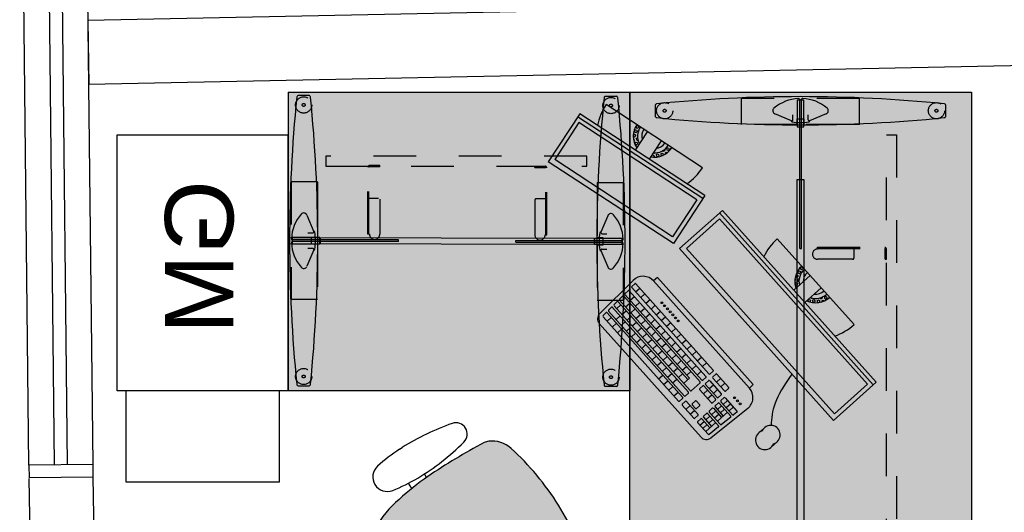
# Model space of a CAD drawing. Header units: inches. Extents: x 340 to 434, y 14 to 254.
# Tile 58 of 182: x 368.67 to 370.98, y 164.92 to 166.07. Entities that reach past the tile are written whole.
import ezdxf

# ---------------------------------------------------------------- set-up
doc = ezdxf.new("R2010")
doc.units = ezdxf.units.IN
doc.header["$MEASUREMENT"] = 0
for name, pattern in [('DASHED2', [0.375, 0.25, -0.125]), ('HIDDEN', [9.525, 6.35, -3.175]), ('HIDDEN2', [0.1875, 0.125, -0.0625])]:
    doc.linetypes.add(name, pattern=pattern)
for name, color, linetype in [('COTAS', 1, 'Continuous'), ('TJ-EQUIPAMENTOSELETRÔNICOS', 1, 'Continuous'), ('TJ-ESQUADRIA1', 1, 'Continuous'), ('TJ-ESQUADRIA2', 2, 'Continuous'), ('TJ-MOBILIÁRIO', 2, 'Continuous'), ('TJ-PAREDE', 5, 'Continuous')]:
    doc.layers.add(name, color=color, linetype=linetype)
doc.styles.add('TipoDeLinha_A', font='arial.ttf')

# ---------------------------------------------------------------- blocks, each defined once
blk = doc.blocks.new('MESA PENÍSULA-VERSÃO 2')
at = {"layer": 'TJ-MOBILIÁRIO'}
h = blk.add_hatch(color=131, dxfattribs=at)
h.dxf.hatch_style = 1
h.set_gradient(color1=(151, 243, 247), color2=(141, 241, 246), one_color=1, tint=0.76)
edge = h.paths.add_edge_path()
edge.add_line((0.0008, 0.8017), (-0.6992, 0.8017))
edge.add_line((-0.6992, 0.8017), (-1.3992, 0.8017))
edge.add_arc((-1.3992, 0.4017), 0.4, 90, 270)
edge.add_line((-1.3992, 0.0017), (0, 0))
edge.add_line((0, 0), (0.0008, 0.8017))
h.paths.add_polyline_path([(0, 1.6), (-0.7, 1.6), (-0.6992, 0.8017), (0.0008, 0.8017)])
for p, q in [((0, 1.6), (-0.7, 1.6)), ((-0.7, 0.8), (-0.7, 1.6)), ((0, 1.6), (0, 0.8)), ((-1.4, 0.8), (0, 0.8)), ((0, 0.8), (-0.7, 0.8)), ((0, 0.8), (0, 0)), ((0, 0), (-1.4, 0))]:
    blk.add_line(p, q, dxfattribs=at)
at = {"layer": 'TJ-MOBILIÁRIO', "color": 253, "linetype": 'HIDDEN', "ltscale": 0.005}
for p, q in [((-0.2105, 1.5923), (-0.4865, 1.5923)), ((-0.4865, 1.5313), (-0.4865, 1.5923)), ((-0.2105, 1.5313), (-0.2105, 1.5923)), ((-0.3565, 1.5313), (-0.4865, 1.5313)), ((-0.3335, 1.4133), (-0.1765, 1.4133)), ((-0.3335, 1.4093), (-0.3335, 1.4133)), ((-0.3335, 1.4107), (-0.1765, 1.4107)), ((-0.2485, 1.4107), (-0.2485, 1.3883)), ((-0.1752, 1.3853), (-0.1752, 1.4093)), ((-0.1725, 1.3853), (-0.1725, 1.4093)), ((-0.2515, 1.3853), (-0.3335, 1.3853)), ((-0.1752, 1.3853), (-0.1725, 1.3853)), ((-0.253, 1.022), (-0.335, 1.022)), ((-0.25, 0.9967), (-0.25, 1.019)), ((-0.1767, 1.022), (-0.174, 1.022)), ((-0.1767, 1.022), (-0.1767, 0.998)), ((-0.174, 1.022), (-0.174, 0.998)), ((-0.335, 0.998), (-0.335, 0.994)), ((-0.335, 0.9967), (-0.178, 0.9967)), ((-0.335, 0.994), (-0.178, 0.994)), ((-0.488, 0.876), (-0.488, 0.815)), ((-0.358, 0.876), (-0.488, 0.876)), ((-0.212, 0.876), (-0.212, 0.815)), ((-0.212, 0.815), (-0.488, 0.815)), ((-1.4289, 0.262), (-1.4289, 0.538)), ((-1.3679, 0.538), (-1.4289, 0.538)), ((-1.3679, 0.408), (-1.3679, 0.538)), ((-0.076, 0.538), (-0.015, 0.538)), ((-0.076, 0.408), (-0.076, 0.538)), ((-0.015, 0.262), (-0.015, 0.538)), ((-1.036, 0.36), (-1.036, 0.203)), ((-1.032, 0.36), (-1.036, 0.36)), ((-1.0333, 0.36), (-1.0333, 0.203)), ((-1.008, 0.278), (-1.008, 0.36)), ((-0.392, 0.278), (-0.392, 0.36)), ((-0.368, 0.36), (-0.364, 0.36)), ((-0.3667, 0.36), (-0.3667, 0.203)), ((-0.364, 0.36), (-0.364, 0.203)), ((-1.3679, 0.262), (-1.4289, 0.262)), ((-1.0333, 0.275), (-1.011, 0.275)), ((-0.3667, 0.275), (-0.389, 0.275)), ((-0.076, 0.262), (-0.015, 0.262)), ((-1.008, 0.2017), (-1.032, 0.2017)), ((-1.008, 0.199), (-1.032, 0.199)), ((-1.008, 0.2017), (-1.008, 0.199)), ((-0.392, 0.2017), (-0.392, 0.199)), ((-0.392, 0.2017), (-0.368, 0.2017)), ((-0.392, 0.199), (-0.368, 0.199))]:
    blk.add_line(p, q, dxfattribs=at)
at = {"layer": 'TJ-MOBILIÁRIO', "color": 253}
for p, q in [((-0.3575, 0.883), (-0.356, 1.6)), ((-0.3517, 1.5915), (-0.3509, 1.5907)), ((-0.3461, 1.5907), (-0.3453, 1.5915)), ((-0.341, 1.6), (-0.3425, 0.883)), ((-0.6885, 1.5766), (-0.6885, 1.5503)), ((-0.356, 1.5893), (-0.341, 1.5893)), ((-0.3509, 1.5907), (-0.3503, 1.5901)), ((-0.3504, 1.341), (-0.3504, 1.5893)), ((-0.3467, 1.5901), (-0.3461, 1.5907)), ((-0.3466, 1.341), (-0.3466, 1.5893)), ((-0.0085, 1.5503), (-0.0085, 1.5766)), ((-0.3697, 1.5399), (-0.4085, 1.556)), ((-0.3665, 1.542), (-0.3665, 1.5537)), ((-0.3305, 1.542), (-0.3305, 1.5537)), ((-0.2885, 1.556), (-0.3273, 1.5399)), ((-0.3704, 1.5394), (-0.3692, 1.5394)), ((-0.356, 1.5253), (-0.341, 1.5253)), ((-0.356, 1.5243), (-0.341, 1.5243)), ((-0.3278, 1.5394), (-0.3266, 1.5394)), ((-0.3504, 1.341), (-0.3466, 1.341)), ((-0.3519, 1.0664), (-0.3481, 1.0664)), ((-0.3519, 1.0664), (-0.3519, 0.8194)), ((-0.3481, 1.0664), (-0.3481, 0.8194)), ((-0.3425, 0.883), (-0.3575, 0.883)), ((-0.3575, 0.882), (-0.3425, 0.882)), ((-0.69, 0.8307), (-0.69, 0.8571)), ((-0.3712, 0.8674), (-0.41, 0.8513)), ((-0.3719, 0.868), (-0.3707, 0.868)), ((-0.368, 0.8653), (-0.368, 0.8536)), ((-0.332, 0.8653), (-0.332, 0.8536)), ((-0.3293, 0.868), (-0.3281, 0.868)), ((-0.29, 0.8513), (-0.3288, 0.8674)), ((-0.01, 0.8571), (-0.01, 0.8307)), ((-0.3575, 0.818), (-0.3425, 0.818)), ((-0.3532, 0.8158), (-0.3524, 0.8166)), ((-0.3524, 0.8166), (-0.3518, 0.8172)), ((-0.3482, 0.8172), (-0.3476, 0.8166)), ((-0.3476, 0.8166), (-0.3468, 0.8158)), ((-1.4132, 0.74), (-1.3868, 0.74)), ((-0.0307, 0.74), (-0.0571, 0.74)), ((-1.3765, 0.4212), (-1.3926, 0.46)), ((-0.0674, 0.4212), (-0.0513, 0.46)), ((-1.3786, 0.418), (-1.3903, 0.418)), ((-1.3759, 0.4219), (-1.3759, 0.4207)), ((-0.068, 0.4219), (-0.068, 0.4207)), ((-0.0653, 0.418), (-0.0536, 0.418)), ((-1.4281, 0.4032), (-1.4273, 0.4024)), ((-1.4273, 0.3976), (-1.4281, 0.3968)), ((-1.4273, 0.4024), (-1.4267, 0.4018)), ((-1.4267, 0.3982), (-1.4273, 0.3976)), ((-1.4259, 0.4075), (-1.4259, 0.3925)), ((-1.0775, 0.4019), (-1.4245, 0.4019)), ((-1.0775, 0.3981), (-1.4245, 0.3981)), ((-1.3619, 0.4075), (-1.3619, 0.3925)), ((-1.2389, 0.3925), (-1.2389, 0.4075)), ((-1.2389, 0.4075), (-0.2049, 0.4075)), ((-0.2049, 0.3925), (-1.2389, 0.3925)), ((-1.0775, 0.4019), (-1.0775, 0.3981)), ((-0.3664, 0.4019), (-0.3664, 0.3981)), ((-0.3664, 0.4019), (-0.018, 0.4019)), ((-0.3664, 0.3981), (-0.018, 0.3981)), ((-0.2049, 0.4075), (-0.2049, 0.3925)), ((-0.082, 0.4075), (-0.082, 0.3925)), ((-0.018, 0.4075), (-0.018, 0.3925)), ((-0.0166, 0.4024), (-0.0172, 0.4018)), ((-0.0172, 0.3982), (-0.0166, 0.3976)), ((-0.0158, 0.4032), (-0.0166, 0.4024)), ((-0.0166, 0.3976), (-0.0158, 0.3968)), ((-1.3926, 0.34), (-1.3765, 0.3788)), ((-1.3786, 0.382), (-1.3903, 0.382)), ((-1.3759, 0.3793), (-1.3759, 0.3781)), ((-0.068, 0.3793), (-0.068, 0.3781)), ((-0.0513, 0.34), (-0.0674, 0.3788)), ((-0.0653, 0.382), (-0.0536, 0.382)), ((-1.3868, 0.06), (-1.4132, 0.06)), ((-0.0571, 0.06), (-0.0307, 0.06))]:
    blk.add_line(p, q, dxfattribs=at)
at = {"layer": 'TJ-MOBILIÁRIO', "color": 253, "linetype": 'HIDDEN2'}
for p, q in [((-0.356, 1.5893), (-0.356, 1.5253)), ((-0.341, 1.5253), (-0.341, 1.5893)), ((-0.3565, 1.5448), (-0.3405, 1.5448)), ((-0.3565, 1.5313), (-0.3565, 1.5448)), ((-0.3405, 1.5448), (-0.3405, 1.5313)), ((-0.2105, 1.5313), (-0.3405, 1.5313)), ((-0.3575, 0.818), (-0.3575, 0.882)), ((-0.3425, 0.882), (-0.3425, 0.818)), ((-0.358, 0.876), (-0.358, 0.8625)), ((-0.358, 0.8625), (-0.342, 0.8625)), ((-0.212, 0.876), (-0.342, 0.876)), ((-0.342, 0.8625), (-0.342, 0.876)), ((-1.4259, 0.4075), (-1.3619, 0.4075)), ((-1.3619, 0.3925), (-1.4259, 0.3925)), ((-1.3814, 0.408), (-1.3814, 0.392)), ((-1.3679, 0.408), (-1.3814, 0.408)), ((-1.3814, 0.392), (-1.3679, 0.392)), ((-1.3679, 0.262), (-1.3679, 0.392)), ((-0.018, 0.4075), (-0.082, 0.4075)), ((-0.082, 0.3925), (-0.018, 0.3925)), ((-0.076, 0.408), (-0.0625, 0.408)), ((-0.076, 0.262), (-0.076, 0.392)), ((-0.0625, 0.392), (-0.076, 0.392)), ((-0.0625, 0.408), (-0.0625, 0.392))]:
    blk.add_line(p, q, dxfattribs=at)
at = {"layer": 'TJ-MOBILIÁRIO', "color": 253, "linetype": 'HIDDEN', "ltscale": 0.005}
for points in [[(-0.15, 0.9), (-0.15, 1.5117), (-0.174, 1.5117), (-0.174, 0.9)], [(-0.1, 0.175), (-1.3, 0.175), (-1.3, 0.199), (-0.1, 0.199)]]:
    blk.add_lwpolyline(points, close=True, dxfattribs=at)
for centre, radius in [((-0.6667, 1.5634), 0.019), ((-0.0303, 1.5634), 0.019), ((-0.6667, 1.5634), 0.0034), ((-0.0303, 1.5634), 0.0034), ((-0.6682, 0.8439), 0.019), ((-0.0318, 0.8439), 0.019), ((-0.6682, 0.8439), 0.0034), ((-0.0318, 0.8439), 0.0034), ((-1.4, 0.7182), 0.019), ((-1.4, 0.7182), 0.0034), ((-0.0439, 0.7182), 0.019), ((-0.0439, 0.7182), 0.0034), ((-1.4, 0.0818), 0.019), ((-0.0439, 0.0818), 0.019), ((-1.4, 0.0818), 0.0034), ((-0.0439, 0.0818), 0.0034)]:
    blk.add_circle(centre, radius, dxfattribs=at)
at = {"layer": 'TJ-MOBILIÁRIO', "color": 253}
for centre, radius, start, end in [((-0.3485, -1.7824), 3.3788, 84.2878, 95.7122), ((-0.3485, 1.4965), 0.0958, 93.0336, 130.4379), ((-0.3534, 1.5897), 0.0025, 45, 93.0336), ((-0.3436, 1.5897), 0.0025, 86.9664, 135), ((-0.3485, 1.4965), 0.0958, 49.5621, 86.9664), ((-0.686, 1.5766), 0.0025, 108.2816, 180), ((-0.4055, 1.5634), 0.008, 130.4379, 247.5), ((-0.3485, 1.5919), 0.0025, 225, 315), ((-0.2915, 1.5634), 0.008, 292.5, 49.5621), ((-0.3485, 0.555), 1.0784, 71.7184, 71.8294), ((-0.011, 1.5766), 0.0025, 0, 71.7184), ((-0.686, 1.5502), 0.0025, 180, 251.7184), ((-0.3485, 2.5718), 1.0784, 251.7184, 251.8294), ((-0.3485, 4.9093), 3.3788, 264.2878, 275.7122), ((-0.3485, 2.5718), 1.0784, 288.1706, 288.2816), ((-0.011, 1.5502), 0.0025, 288.2816, 0), ((-0.368, 1.5397), 0.0024, 187.1808, 260.6186), ((-0.3688, 1.542), 0.00228, 247.5, 0), ((-0.3485, 1.6577), 0.122, 260.6186, 279.3814), ((-0.3282, 1.542), 0.00228, 180, 292.5), ((-0.329, 1.5397), 0.0024, 279.3814, 352.8192), ((-0.35, -2.5019), 3.3788, 84.2878, 95.7122), ((-0.6875, 0.8571), 0.0025, 108.2816, 180), ((-0.35, -0.1645), 1.0784, 108.1706, 108.2816), ((-0.3695, 0.8677), 0.0024, 99.3814, 172.8192), ((-0.3703, 0.8653), 0.00228, 0, 112.5), ((-0.35, 0.7496), 0.122, 80.6186, 99.3814), ((-0.3297, 0.8653), 0.00228, 67.5, 180), ((-0.3305, 0.8677), 0.0024, 7.1808, 80.6186), ((-0.35, -0.1645), 1.0784, 71.7184, 71.8294), ((-0.0125, 0.8571), 0.0025, 0, 71.7184), ((-0.6875, 0.8307), 0.0025, 180, 251.7184), ((-0.407, 0.8439), 0.008, 112.5, 229.5621), ((-0.35, 0.9108), 0.0958, 229.5621, 266.9664), ((-0.35, 0.9108), 0.0958, 273.0336, 310.4379), ((-0.293, 0.8439), 0.008, 310.4379, 67.5), ((-0.0125, 0.8307), 0.0025, 288.2816, 0), ((-0.35, 4.1897), 3.3788, 264.2878, 275.7122), ((-0.3549, 0.8176), 0.0025, 266.9664, 315), ((-0.35, 0.8155), 0.0025, 45, 135), ((-0.3451, 0.8176), 0.0025, 225, 273.0336), ((-0.35, 1.8523), 1.0784, 288.1706, 288.2816), ((-1.4132, 0.7375), 0.0025, 90, 161.7184), ((-1.3868, 0.7375), 0.0025, 18.2816, 90), ((-2.4084, 0.4), 1.0784, 18.1706, 18.2816), ((0.9645, 0.4), 1.0784, 161.7184, 161.8294), ((-0.0571, 0.7375), 0.0025, 90, 161.7184), ((-0.0307, 0.7375), 0.0025, 18.2816, 90), ((1.9458, 0.4), 3.3788, 174.2878, 185.7122), ((-4.7458, 0.4), 3.3788, 354.2878, 5.7122), ((3.3019, 0.4), 3.3788, 174.2878, 185.7122), ((-3.3897, 0.4), 3.3788, 354.2878, 5.7122), ((-1.3331, 0.4), 0.0958, 139.5621, 176.9664), ((-1.3999, 0.457), 0.008, 22.5, 139.5621), ((-0.044, 0.457), 0.008, 40.4379, 157.5), ((-0.1108, 0.4), 0.0958, 3.0336, 40.4379), ((-1.3786, 0.4203), 0.00228, 270, 22.5), ((-1.3762, 0.4195), 0.0024, 9.3814, 82.8192), ((-1.4943, 0.4), 0.122, 350.6186, 9.3814), ((0.0504, 0.4), 0.122, 170.6186, 189.3814), ((-0.0677, 0.4195), 0.0024, 97.1808, 170.6186), ((-0.0653, 0.4203), 0.00228, 157.5, 270), ((-1.4263, 0.4049), 0.0025, 176.9664, 225), ((-1.4263, 0.3951), 0.0025, 135, 183.0336), ((-1.3331, 0.4), 0.0958, 183.0336, 220.4379), ((-1.4284, 0.4), 0.0025, 315, 45), ((-0.1108, 0.4), 0.0958, 319.5621, 356.9664), ((-0.0155, 0.4), 0.0025, 135, 225), ((-0.0176, 0.4049), 0.0025, 315, 3.0336), ((-0.0176, 0.3951), 0.0025, 356.9664, 45), ((-1.3786, 0.3797), 0.00228, 337.5, 90), ((-1.3762, 0.3805), 0.0024, 277.1808, 350.6186), ((-0.0677, 0.3805), 0.0024, 189.3814, 262.8192), ((-0.0653, 0.3797), 0.00228, 90, 202.5), ((-1.3999, 0.343), 0.008, 220.4379, 337.5), ((-0.044, 0.343), 0.008, 202.5, 319.5621), ((-0.3916, 0.4), 1.0784, 198.1706, 198.2816), ((-1.4132, 0.0625), 0.0025, 198.2816, 270), ((-1.3868, 0.0625), 0.0025, 270, 341.7184), ((-2.4084, 0.4), 1.0784, 341.7184, 341.8294), ((0.9645, 0.4), 1.0784, 198.1706, 198.2816), ((-0.0571, 0.0625), 0.0025, 198.2816, 270), ((-0.0307, 0.0625), 0.0025, 270, 341.7184), ((-1.0523, 0.4), 1.0784, 341.7184, 341.8294)]:
    blk.add_arc(centre, radius, start, end, dxfattribs=at)
at = {"layer": 'TJ-MOBILIÁRIO', "color": 253, "linetype": 'HIDDEN2'}
for centre, start, end in [((-0.3485, 0.555), 108.1706, 108.2816), ((-0.35, 1.8523), 251.7184, 251.8294), ((-0.3916, 0.4), 161.7184, 161.8294), ((-1.0523, 0.4), 18.1706, 18.2816)]:
    blk.add_arc(centre, 1.0784, start, end, dxfattribs=at)
at = {"layer": 'TJ-MOBILIÁRIO', "color": 253, "linetype": 'HIDDEN', "ltscale": 0.005}
for centre, radius, start, end in [((-0.3335, 1.3973), 0.012, 90, 270), ((-0.1765, 1.4093), 0.00399, 0, 90), ((-0.1765, 1.4093), 0.00133, 0, 90), ((-0.335, 1.01), 0.012, 90, 270), ((-0.253, 1.019), 0.003, 0, 90), ((-0.178, 0.998), 0.00399, 270, 0), ((-0.178, 0.998), 0.00133, 270, 0), ((-1.02, 0.36), 0.012, 0, 180), ((-0.38, 0.36), 0.012, 0, 180), ((-1.011, 0.278), 0.003, 270, 0), ((-0.389, 0.278), 0.003, 180, 270), ((-1.032, 0.203), 0.00399, 180, 270), ((-1.032, 0.203), 0.00133, 180, 270), ((-0.368, 0.203), 0.00399, 270, 0), ((-0.368, 0.203), 0.00133, 270, 0)]:
    blk.add_arc(centre, radius, start, end, dxfattribs=at)
at = {"layer": 'TJ-MOBILIÁRIO'}
blk.add_arc((-1.4, 0.4), 0.4, 90, 270, dxfattribs=at)
blk = doc.blocks.new('ALBERFLEX GAVETEIRO ALTURA MESA')
at = {"layer": 'TJ-MOBILIÁRIO', "color": 1, "linetype": 'DASHED2', "ltscale": 5}
for p, q in [((79.5144, 51.261), (79.7283, 51.261)), ((79.7283, 51.261), (79.7283, 50.901)), ((79.7283, 50.901), (79.5144, 50.901))]:
    blk.add_line(p, q, dxfattribs=at)
at = {"layer": 'TJ-MOBILIÁRIO'}
blk.add_lwpolyline([(78.9144, 50.881), (79.5144, 50.881), (79.5144, 51.281), (78.9144, 51.281)], close=True, dxfattribs=at)
at = {"layer": 'TJ-MOBILIÁRIO', "color": 20, "insert": (79.201, 51.0877), "char_height": 0.16, "width": 1.979927, "attachment_point": 5, "style": 'TipoDeLinha_A'}
blk.add_mtext('GM', dxfattribs=at)
blk = doc.blocks.new('POLTRONA DIRETOR GIRTÓRIA ESPALDAR ALTO')
h = blk.add_hatch(color=204)
h.set_gradient(color1=(114, 0, 153), color2=(191, 0, 255), tint=0.86, name='HEMISPHERICAL')
h.paths.add_polyline_path([(0.2192, -0.3365, 0.030126), (0.2092, -0.2515, 0.112051), (0.1795, -0.168, 0.029573), (0.1748, -0.1625, 0.071823), (0.1505, -0.1482, 0.071429), (0, -0.1266, 0.071429), (-0.1505, -0.1482, 0.071823), (-0.1748, -0.1625, 0.029573), (-0.1795, -0.168, 0.112051), (-0.2092, -0.2515, 0.030126), (-0.2192, -0.3365, 0.026966), (-0.2167, -0.4907, 0.092712), (-0.2134, -0.5016, 0.218944), (-0.1721, -0.5368, 0.069011), (0, -0.5604, 0.069011), (0.1721, -0.5368, 0.218946), (0.2134, -0.5016, 0.102563), (0.2168, -0.4895, 0.026756)])
at = {"layer": 'TJ-MOBILIÁRIO'}
for p, q in [((-0.0388, -0.1022), (-0.0388, -0.128)), ((-0.0361, -0.1021), (-0.0361, -0.1278)), ((-0.0354, -0.1125), (-0.0354, -0.1277)), ((0.0356, -0.1125), (-0.0354, -0.1125)), ((0.0356, -0.1125), (0.0356, -0.1277)), ((0.0363, -0.1021), (0.0363, -0.1278)), ((0.039, -0.1022), (0.039, -0.128)), ((-0.2297, -0.2901, 0), (-0.215, -0.2901, 0)), ((0.215, -0.29, 0), (0.2299, -0.29, 0)), ((-0.2284, -0.3331, 0), (-0.219, -0.3331, 0)), ((0.219, -0.3331, 0), (0.2286, -0.3331, 0))]:
    blk.add_line(p, q, dxfattribs=at)
at = {"layer": 'TJ-MOBILIÁRIO', "linetype": 'Continuous', "ltscale": 25.4}
for p, q in [((-0.3082, -0.3147, 0), (-0.3083, -0.3221, 0)), ((-0.2283, -0.3221, 0), (-0.2284, -0.3147, 0)), ((0.3084, -0.3147, 0), (0.3085, -0.3221, 0))]:
    blk.add_line(p, q, dxfattribs=at)
at = {"layer": 'TJ-MOBILIÁRIO'}
for centre, radius, start, end in [((0, -0.2485), 0.2485, 78.8778, 101.1222), ((-0.4729, 0.5278), 0.6763, 301.8108, 307.1601), ((-0.0414, -0.0448), 0.0407, 99.1898, 124.2903), ((0.0414, -0.0448), 0.0407, 55.7097, 80.8102), ((0.4729, 0.5278), 0.6763, 232.8399, 238.1892), ((0, -0.3411), 0.3164, 52.5531, 127.4469), ((-0.181, -0.0998), 0.015, 139.1833, 180), ((0, -1.099), 1.0272, 79.2072, 100.7928), ((0.181, -0.0998), 0.015, 0, 40.8167), ((-0.1802, -0.0989), 0.0158, 182.978, 269.4431), ((0, -1.3395), 1.238, 81.623, 98.377), ((0.1802, -0.0989), 0.0158, 270.5569, 357.022), ((0, -0.6615), 0.5349, 89.9995, 106.342), ((0, -0.6615), 0.5349, 73.658, 90.0005), ((-0.113, -0.2396), 0.0988, 112.3141, 128.7465), ((0.113, -0.2396), 0.0988, 51.2535, 67.6859), ((-0.0105, -0.2752), 0.2001, 147.6271, 173.2006), ((-0.1305, -0.2048), 0.0612, 136.3456, 143.1214), ((0.1305, -0.2048), 0.0612, 36.8786, 43.6544), ((0.0105, -0.2752), 0.2001, 6.7994, 32.3729), ((0.4905, -0.3769), 0.7109, 169.839, 176.7413), ((-0.4905, -0.3769), 0.7109, 3.2587, 10.161), ((1.2113, -0.3902), 1.4315, 177.8472, 184.0258), ((-1.2113, -0.3902), 1.4315, 355.9742, 2.1528), ((-0.1862, -0.4874), 0.0307, 186.2228, 207.4103), ((-0.1544, -0.4742), 0.065, 204.8741, 254.602), ((0.1544, -0.4742), 0.065, 285.398, 335.1259), ((0.1862, -0.4874), 0.0307, 332.5897, 353.7772), ((-0.0007, 0.0717), 0.6322, 254.3071, 270.046), ((0.0007, 0.0717), 0.6322, 269.954, 285.6929)]:
    blk.add_arc(centre, radius, start, end, dxfattribs=at)
at = {"layer": 'TJ-MOBILIÁRIO', "linetype": 'Continuous', "ltscale": 25.4}
for centre, radius, start, end in [((-0.2683, -0.2557, 0), 0.034, 9.9832, 170.0168), ((0.2685, -0.2557, 0), 0.034, 9.9832, 170.0168), ((0.1213, -0.3243, 0), 0.4296, 170.0113, 178.7145), ((-0.6579, -0.3243, 0), 0.4296, 1.2855, 9.9887), ((0.6581, -0.3243, 0), 0.4296, 170.0113, 178.7145), ((-0.1211, -0.3243, 0), 0.4296, 1.2855, 9.9887), ((0.2592, -0.3251, 0), 0.5675, 179.7013, 192.8268), ((-0.7958, -0.3251, 0), 0.5675, 347.1732, 0.2987), ((0.795, -0.3253, 0), 0.5665, 178.9303, 192.8326), ((-0.259, -0.3251, 0), 0.5675, 347.1732, 0.2987), ((-0.2683, -0.4452, 0), 0.0265, 192.8268, 347.1732), ((0.2685, -0.4452, 0), 0.0265, 192.8268, 347.1732)]:
    blk.add_arc(centre, radius, start, end, dxfattribs=at)
blk = doc.blocks.new('COMPUTADOR 2 MONITORES')
at = {"layer": 'TJ-MOBILIÁRIO', "linetype": 'Continuous'}
for p, q in [((0.135, 0), (-0.135, 0)), ((-0.3757, -0.0195), (-0.6365, -0.0894)), ((-0.3236, -0.0591), (-0.6617, -0.1497)), ((-0.3236, -0.0591), (-0.2889, -0.1888)), ((0.27, -0.0517), (-0.27, -0.0517)), ((-0.27, -0.0517), (-0.27, -0.1859)), ((0.27, -0.0517), (0.27, -0.1859)), ((-0.6617, -0.1497), (-0.627, -0.2794)), ((-0.2889, -0.1888), (-0.627, -0.2794)), ((0.27, -0.1859), (-0.27, -0.1859)), ((-0.2542, -0.27), (0.0823, -0.27)), ((-0.2542, -0.27), (-0.2542, -0.2819)), ((0.0823, -0.27), (0.0823, -0.2819)), ((-0.2542, -0.2819), (0.0823, -0.2819)), ((-0.2871, -0.3166), (-0.2812, -0.4265)), ((0.1152, -0.3166), (0.1093, -0.4265)), ((0.1753, -0.3361), (0.1753, -0.3178)), ((0.2196, -0.3178), (0.2196, -0.3361)), ((-0.2647, -0.443), (0.0928, -0.443))]:
    blk.add_line(p, q, dxfattribs=at)
at = {"layer": 'TJ-MOBILIÁRIO', "color": 1, "linetype": 'Continuous'}
for p, q in [((-0.0484, -0.0042), (-0.0476, -0.0012)), ((-0.0484, -0.0042), (-0.0461, -0.0064)), ((-0.0476, -0.0012), (-0.0445, -0.0004)), ((-0.0461, -0.0064), (-0.0431, -0.0056)), ((-0.0456, -0.0147), (-0.0447, -0.0116)), ((-0.0456, -0.0147), (-0.0433, -0.0169)), ((-0.0447, -0.0116), (-0.0417, -0.0108)), ((-0.0445, -0.0004), (-0.0423, -0.0026)), ((-0.0433, -0.0169), (-0.0403, -0.0161)), ((-0.0431, -0.0056), (-0.0423, -0.0026)), ((-0.0426, -0.0246), (-0.0419, -0.0221)), ((-0.0419, -0.0221), (-0.0389, -0.0213)), ((-0.0417, -0.0108), (-0.0395, -0.013)), ((-0.0403, -0.0161), (-0.0395, -0.013)), ((-0.0389, -0.0213), (-0.0367, -0.0235)), ((-0.0351, -0.0175), (-0.0351, -0.0174)), ((-0.0351, -0.0175), (-0.0351, -0.0175)), ((-0.0192, -0.0517), (-0.0192, 0)), ((0.0192, 0), (0.0192, -0.0517)), ((0.0346, -0.0183), (0.0347, -0.0184)), ((0.0347, -0.0184), (0.0377, -0.0176)), ((0.0361, -0.0236), (0.0391, -0.0228)), ((0.037, -0.013), (0.0385, -0.0145)), ((0.0377, -0.0176), (0.0385, -0.0145)), ((0.0391, -0.0228), (0.0413, -0.025)), ((0.0401, -0.0085), (0.041, -0.0055)), ((0.0401, -0.0085), (0.0424, -0.0107)), ((0.041, -0.0055), (0.044, -0.0047)), ((0.0424, -0.0107), (0.0454, -0.0099)), ((0.0429, -0.019), (0.0438, -0.016)), ((0.0429, -0.019), (0.0446, -0.0207)), ((0.0438, -0.016), (0.0468, -0.0151)), ((0.044, -0.0047), (0.0462, -0.0069)), ((0.0454, -0.0099), (0.0462, -0.0069)), ((0.0468, -0.0151), (0.0468, -0.0152)), ((0.0478, -0.0009), (0.0491, -0.0022)), ((-0.4597, -0.0429), (-0.458, -0.0439)), ((-0.0415, -0.0263), (-0.0405, -0.0273)), ((-0.0405, -0.0273), (-0.0375, -0.0265)), ((-0.0375, -0.0265), (-0.0367, -0.0235)), ((-0.0373, -0.0321), (-0.0361, -0.0318)), ((-0.0361, -0.0318), (-0.0339, -0.034)), ((-0.0343, -0.0353), (-0.0339, -0.034)), ((-0.0323, -0.0279), (-0.0315, -0.0249)), ((-0.0323, -0.0279), (-0.0301, -0.0301)), ((-0.0315, -0.0249), (-0.0305, -0.0246)), ((-0.0301, -0.0301), (-0.0271, -0.0293)), ((-0.0295, -0.0384), (-0.0287, -0.0354)), ((-0.0295, -0.0384), (-0.0273, -0.0406)), ((-0.0287, -0.0354), (-0.0257, -0.0346)), ((-0.0273, -0.0406), (-0.0243, -0.0398)), ((-0.0271, -0.0293), (-0.0269, -0.0285)), ((-0.0257, -0.0346), (-0.0235, -0.0368)), ((-0.0243, -0.0398), (-0.0235, -0.0368)), ((0.02, -0.0419), (0.0208, -0.0389)), ((0.02, -0.0419), (0.022, -0.044)), ((0.0205, -0.0334), (0.0224, -0.0329)), ((0.0208, -0.0389), (0.0238, -0.0381)), ((0.0224, -0.0329), (0.0227, -0.032)), ((0.0238, -0.0381), (0.026, -0.0403)), ((0.0256, -0.042), (0.026, -0.0403)), ((0.0276, -0.0343), (0.0284, -0.0313)), ((0.0276, -0.0343), (0.0298, -0.0365)), ((0.0284, -0.0313), (0.0315, -0.0305)), ((0.0298, -0.0365), (0.0329, -0.0357)), ((0.03, -0.0252), (0.0301, -0.0252)), ((0.0301, -0.0252), (0.0301, -0.0251)), ((0.0315, -0.0305), (0.0337, -0.0327)), ((0.0329, -0.0357), (0.0337, -0.0327)), ((0.0353, -0.0266), (0.0361, -0.0236)), ((0.0353, -0.0266), (0.0375, -0.0288)), ((0.0375, -0.0288), (0.0404, -0.0281)), ((0.0406, -0.0278), (0.0413, -0.025)), ((-0.3214, -0.0675), (-0.6595, -0.158)), ((-0.5517, -0.0679), (-0.549, -0.0663)), ((-0.5517, -0.071), (-0.5517, -0.0679)), ((-0.549, -0.0663), (-0.5463, -0.0679)), ((-0.5463, -0.071), (-0.5463, -0.0679)), ((-0.5112, -0.1094), (-0.5246, -0.0594)), ((-0.4875, -0.0495), (-0.4742, -0.0995)), ((-0.4679, -0.0632), (-0.4678, -0.0632)), ((-0.4678, -0.0632), (-0.4651, -0.0617)), ((-0.467, -0.0574), (-0.4651, -0.0585)), ((-0.4651, -0.0492), (-0.4624, -0.0476)), ((-0.4651, -0.0523), (-0.4651, -0.0492)), ((-0.4651, -0.0523), (-0.4624, -0.0538)), ((-0.4651, -0.0617), (-0.4651, -0.0585)), ((-0.4651, -0.0679), (-0.4624, -0.0663)), ((-0.4651, -0.071), (-0.4651, -0.0679)), ((-0.4624, -0.0476), (-0.4597, -0.0492)), ((-0.4624, -0.0538), (-0.4597, -0.0523)), ((-0.4624, -0.0663), (-0.4597, -0.0679)), ((-0.4597, -0.0523), (-0.4597, -0.0492)), ((-0.4597, -0.0585), (-0.457, -0.057)), ((-0.4597, -0.0617), (-0.4597, -0.0585)), ((-0.4597, -0.0617), (-0.4576, -0.0629)), ((-0.4597, -0.0708), (-0.4597, -0.0679)), ((-0.457, -0.057), (-0.457, -0.057)), ((0.27, -0.0604), (-0.27, -0.0604)), ((-0.3286, -0.0793), (-0.6474, -0.1647)), ((-0.5517, -0.071), (-0.549, -0.0726)), ((-0.549, -0.0726), (-0.5463, -0.071)), ((-0.5463, -0.0773), (-0.5436, -0.0757)), ((-0.5463, -0.0804), (-0.5463, -0.0773)), ((-0.5463, -0.0804), (-0.5436, -0.082)), ((-0.5436, -0.0757), (-0.5409, -0.0773)), ((-0.5436, -0.082), (-0.5409, -0.0804)), ((-0.5409, -0.0804), (-0.5409, -0.0773)), ((-0.5409, -0.0867), (-0.5382, -0.0851)), ((-0.5409, -0.0892), (-0.5409, -0.0867)), ((-0.5394, -0.0906), (-0.5382, -0.0913)), ((-0.5382, -0.0851), (-0.5355, -0.0867)), ((-0.5382, -0.0913), (-0.5355, -0.0898)), ((-0.5355, -0.0804), (-0.5354, -0.0804)), ((-0.5355, -0.0804), (-0.5355, -0.0804)), ((-0.5355, -0.0898), (-0.5355, -0.0867)), ((-0.53, -0.0867), (-0.5291, -0.0861)), ((-0.53, -0.0898), (-0.53, -0.0867)), ((-0.53, -0.0898), (-0.5273, -0.0913)), ((-0.5273, -0.0913), (-0.5246, -0.0898)), ((-0.5246, -0.0898), (-0.5246, -0.089)), ((-0.4776, -0.0814), (-0.4759, -0.0804)), ((-0.4759, -0.0804), (-0.4759, -0.0795)), ((-0.4759, -0.0867), (-0.4732, -0.0851)), ((-0.4759, -0.0898), (-0.4759, -0.0867)), ((-0.4759, -0.0898), (-0.4734, -0.0912)), ((-0.4732, -0.0851), (-0.4705, -0.0867)), ((-0.4706, -0.0711), (-0.4705, -0.071)), ((-0.4705, -0.071), (-0.4705, -0.0709)), ((-0.4705, -0.0773), (-0.4678, -0.0757)), ((-0.4705, -0.0804), (-0.4705, -0.0773)), ((-0.4705, -0.0804), (-0.4678, -0.082)), ((-0.4705, -0.0884), (-0.4705, -0.0867)), ((-0.4678, -0.0757), (-0.4651, -0.0773)), ((-0.4678, -0.082), (-0.4651, -0.0804)), ((-0.4651, -0.071), (-0.4624, -0.0726)), ((-0.4651, -0.0804), (-0.4651, -0.0773)), ((-0.4624, -0.0726), (-0.4598, -0.0711)), ((-0.3286, -0.0793), (-0.3017, -0.1796)), ((0.26, -0.0699), (-0.26, -0.0699)), ((-0.26, -0.0699), (-0.26, -0.1738)), ((0.26, -0.0699), (0.26, -0.1738)), ((-0.5338, -0.0951), (-0.5328, -0.0945)), ((-0.5328, -0.0945), (-0.53, -0.096)), ((-0.53, -0.0974), (-0.53, -0.096)), ((-0.5246, -0.096), (-0.5219, -0.0945)), ((-0.5246, -0.0992), (-0.5246, -0.096)), ((-0.5246, -0.0992), (-0.5219, -0.1007)), ((-0.5219, -0.0945), (-0.5192, -0.096)), ((-0.5219, -0.1007), (-0.5192, -0.0992)), ((-0.5192, -0.0992), (-0.5192, -0.096)), ((-0.6474, -0.1647), (-0.6205, -0.265)), ((-0.3017, -0.1796), (-0.6205, -0.265)), ((0.26, -0.1738), (-0.26, -0.1738)), ((-0.2789, -0.319), (-0.2784, -0.3284)), ((-0.2771, -0.317), (-0.0057, -0.317)), ((-0.2635, -0.3302), (-0.2635, -0.317)), ((-0.2452, -0.3302), (-0.2452, -0.317)), ((-0.2272, -0.3302), (-0.2272, -0.317)), ((-0.2091, -0.3302), (-0.2091, -0.317)), ((-0.1911, -0.3302), (-0.1911, -0.317)), ((-0.173, -0.3302), (-0.173, -0.317)), ((-0.1549, -0.3302), (-0.1549, -0.317)), ((-0.1369, -0.3302), (-0.1369, -0.317)), ((-0.1188, -0.3302), (-0.1188, -0.317)), ((-0.1008, -0.3302), (-0.1008, -0.317)), ((-0.0827, -0.3302), (-0.0827, -0.317)), ((-0.0646, -0.3302), (-0.0646, -0.317)), ((-0.0466, -0.3302), (-0.0466, -0.317)), ((-0.0285, -0.3302), (-0.0285, -0.317)), ((-0.0038, -0.3283), (-0.0038, -0.3189)), ((0.0058, -0.3283), (0.0058, -0.3189)), ((0.0076, -0.317), (0.0484, -0.317)), ((0.0206, -0.3302), (0.0206, -0.317)), ((0.0355, -0.3302), (0.0355, -0.317)), ((0.0503, -0.3283), (0.0503, -0.3189)), ((-0.277, -0.3418), (-0.2765, -0.3512)), ((-0.2766, -0.3302), (-0.0057, -0.3302)), ((-0.2751, -0.3398), (-0.0057, -0.3398)), ((-0.257, -0.353), (-0.257, -0.3398)), ((-0.2387, -0.353), (-0.2387, -0.3398)), ((-0.2206, -0.353), (-0.2206, -0.3398)), ((-0.2026, -0.353), (-0.2026, -0.3398)), ((-0.1845, -0.353), (-0.1845, -0.3398)), ((-0.1665, -0.353), (-0.1665, -0.3398)), ((-0.1484, -0.353), (-0.1484, -0.3398)), ((-0.1303, -0.353), (-0.1303, -0.3398)), ((-0.1123, -0.353), (-0.1123, -0.3398)), ((-0.0942, -0.353), (-0.0942, -0.3398)), ((-0.0762, -0.353), (-0.0762, -0.3398)), ((-0.0581, -0.353), (-0.0581, -0.3398)), ((-0.04, -0.353), (-0.04, -0.3398)), ((-0.022, -0.353), (-0.022, -0.3398)), ((-0.0038, -0.3511), (-0.0038, -0.3416)), ((0.0058, -0.3511), (0.0058, -0.3416)), ((0.0076, -0.3302), (0.0484, -0.3302)), ((0.0076, -0.3398), (0.0484, -0.3398)), ((0.0206, -0.353), (0.0206, -0.3398)), ((0.0355, -0.353), (0.0355, -0.3398)), ((0.0503, -0.3511), (0.0503, -0.3416)), ((0.0599, -0.3511), (0.0599, -0.3416)), ((0.0617, -0.3398), (0.1032, -0.3398)), ((0.07, -0.353), (0.07, -0.3398)), ((0.0802, -0.353), (0.0802, -0.3398)), ((0.0904, -0.353), (0.0904, -0.3398)), ((0.1051, -0.3418), (0.1046, -0.3512)), ((-0.276, -0.36), (-0.2755, -0.3695)), ((-0.2746, -0.353), (-0.0057, -0.353)), ((-0.2741, -0.358), (-0.0057, -0.358)), ((-0.2524, -0.3712), (-0.2524, -0.358)), ((-0.2343, -0.3712), (-0.2343, -0.358)), ((-0.2163, -0.3712), (-0.2163, -0.358)), ((-0.1982, -0.3712), (-0.1982, -0.358)), ((-0.1801, -0.3712), (-0.1801, -0.358)), ((-0.1621, -0.3712), (-0.1621, -0.358)), ((-0.144, -0.3712), (-0.144, -0.358)), ((-0.126, -0.3712), (-0.126, -0.358)), ((-0.1079, -0.3712), (-0.1079, -0.358)), ((-0.0898, -0.3712), (-0.0898, -0.358)), ((-0.0718, -0.3712), (-0.0718, -0.358)), ((-0.0537, -0.3712), (-0.0537, -0.358)), ((-0.038, -0.3712), (-0.038, -0.358)), ((-0.0038, -0.3876), (-0.0038, -0.3599)), ((0.0058, -0.3694), (0.0058, -0.3599)), ((0.0076, -0.353), (0.0484, -0.353)), ((0.0076, -0.358), (0.0484, -0.358)), ((0.0206, -0.3712), (0.0206, -0.358)), ((0.0355, -0.3712), (0.0355, -0.358)), ((0.0503, -0.3694), (0.0503, -0.3599)), ((0.0599, -0.3694), (0.0599, -0.3599)), ((0.0617, -0.353), (0.1027, -0.353)), ((0.0617, -0.358), (0.1022, -0.358)), ((0.07, -0.3712), (0.07, -0.358)), ((0.0802, -0.3712), (0.0802, -0.358)), ((0.0904, -0.3895), (0.0904, -0.358)), ((0.1041, -0.36), (0.1026, -0.3877)), ((-0.275, -0.3783), (-0.2745, -0.3877)), ((-0.2736, -0.3712), (-0.0285, -0.3712)), ((-0.2731, -0.3763), (-0.0285, -0.3763)), ((-0.2726, -0.3895), (-0.0057, -0.3895)), ((-0.2635, -0.3895), (-0.2635, -0.3763)), ((-0.2452, -0.3895), (-0.2452, -0.3763)), ((-0.2272, -0.3895), (-0.2272, -0.3763)), ((-0.2091, -0.3895), (-0.2091, -0.3763)), ((-0.1911, -0.3895), (-0.1911, -0.3763)), ((-0.173, -0.3895), (-0.173, -0.3763)), ((-0.1549, -0.3895), (-0.1549, -0.3763)), ((-0.1369, -0.3895), (-0.1369, -0.3763)), ((-0.1188, -0.3895), (-0.1188, -0.3763)), ((-0.1008, -0.3895), (-0.1008, -0.3763)), ((-0.0827, -0.3895), (-0.0827, -0.3763)), ((-0.0646, -0.3895), (-0.0646, -0.3763)), ((-0.0466, -0.3895), (-0.0466, -0.3763)), ((-0.0285, -0.3895), (-0.0285, -0.3712)), ((0.0076, -0.3712), (0.0484, -0.3712)), ((0.0599, -0.3876), (0.0599, -0.3782)), ((0.0617, -0.3712), (0.0904, -0.3712)), ((0.0617, -0.3763), (0.0904, -0.3763)), ((0.0617, -0.3895), (0.1007, -0.3895)), ((0.07, -0.3895), (0.07, -0.3763)), ((0.0802, -0.3895), (0.0802, -0.3763)), ((-0.274, -0.3965), (-0.2735, -0.406)), ((-0.273, -0.4148), (-0.2725, -0.4243)), ((-0.2721, -0.3946), (-0.0057, -0.3946)), ((-0.2716, -0.4078), (-0.0057, -0.4078)), ((-0.2712, -0.4128), (-0.0057, -0.4128)), ((-0.2566, -0.426), (-0.2566, -0.4128)), ((-0.2452, -0.4078), (-0.2452, -0.3946)), ((-0.2383, -0.426), (-0.2383, -0.4128)), ((-0.2272, -0.4078), (-0.2272, -0.3946)), ((-0.2202, -0.426), (-0.2202, -0.4128)), ((-0.2091, -0.4078), (-0.2091, -0.3946)), ((-0.1911, -0.4078), (-0.1911, -0.3946)), ((-0.173, -0.4078), (-0.173, -0.3946)), ((-0.1549, -0.4078), (-0.1549, -0.3946)), ((-0.1369, -0.4078), (-0.1369, -0.3946)), ((-0.1188, -0.4078), (-0.1188, -0.3946)), ((-0.1008, -0.4078), (-0.1008, -0.3946)), ((-0.0827, -0.4078), (-0.0827, -0.3946)), ((-0.0757, -0.426), (-0.0757, -0.4128)), ((-0.0646, -0.4078), (-0.0646, -0.3946)), ((-0.0577, -0.426), (-0.0577, -0.4128)), ((-0.0466, -0.4078), (-0.0466, -0.3946)), ((-0.0396, -0.426), (-0.0396, -0.4128)), ((-0.0215, -0.426), (-0.0215, -0.4128)), ((-0.0038, -0.4059), (-0.0038, -0.3964)), ((-0.0038, -0.4241), (-0.0038, -0.4147)), ((0.0058, -0.4241), (0.0058, -0.4147)), ((0.0076, -0.4128), (0.0484, -0.4128)), ((0.0206, -0.4059), (0.0206, -0.3964)), ((0.0206, -0.426), (0.0206, -0.4128)), ((0.0225, -0.3946), (0.0336, -0.3946)), ((0.0225, -0.4078), (0.0336, -0.4078)), ((0.0355, -0.4059), (0.0355, -0.3964)), ((0.0355, -0.426), (0.0355, -0.4128)), ((0.0503, -0.4241), (0.0503, -0.4147)), ((0.0599, -0.4059), (0.0599, -0.3964)), ((0.0599, -0.4241), (0.0599, -0.4147)), ((0.0617, -0.3946), (0.1002, -0.3946)), ((0.0617, -0.4078), (0.0904, -0.4078)), ((0.0617, -0.4128), (0.0904, -0.4128)), ((0.07, -0.4078), (0.07, -0.3946)), ((0.07, -0.426), (0.07, -0.4128)), ((0.0802, -0.4078), (0.0802, -0.3946)), ((0.0802, -0.426), (0.0802, -0.4128)), ((0.0904, -0.426), (0.0904, -0.3946)), ((0.1021, -0.3965), (0.1006, -0.4243)), ((-0.2706, -0.426), (-0.0057, -0.426)), ((0.0076, -0.426), (0.0484, -0.426)), ((0.0617, -0.426), (0.0987, -0.426))]:
    blk.add_line(p, q, dxfattribs=at)
for centre in [(-0.2032, -0.3012), (-0.1937, -0.3012), (-0.1841, -0.3012), (-0.1745, -0.3012), (-0.1649, -0.3012), (-0.1553, -0.3012), (-0.1458, -0.3012), (0.0762, -0.3227), (0.0858, -0.3227), (0.0953, -0.3227)]:
    blk.add_circle(centre, 0.0022, dxfattribs=at)
at = {"layer": 'TJ-MOBILIÁRIO', "linetype": 'Continuous'}
for centre, radius, start, end in [((0, 0), 0.135, 180, 202.5402), ((0, 0), 0.135, 337.4598, 0), ((-0.5061, -0.0545), 0.135, 352.4598, 15), ((-0.5061, -0.0545), 0.135, 195, 217.5402), ((-0.2542, -0.3149), 0.033, 90, 183.0941), ((0.0823, -0.3149), 0.033, 356.9059, 90), ((0.1975, -0.3178), 0.0222, 335.5382, 204.4618), ((0.1975, -0.3361), 0.0222, 155.5382, 24.4618), ((-0.2647, -0.4265), 0.0165, 180, 270), ((0.0928, -0.4265), 0.0165, 270, 360)]:
    blk.add_arc(centre, radius, start, end, dxfattribs=at)
at = {"layer": 'TJ-MOBILIÁRIO', "color": 1, "linetype": 'Continuous'}
for centre, radius, start, end in [((0, 0), 0.0492, 180, 247.0419), ((0, 0), 0.0392, 180, 240.6857), ((0, 0), 0.0292, 180, 228.9013), ((0, 0), 0.0292, 311.0987, 0), ((0, 0), 0.0392, 299.3143, 0), ((0, 0), 0.0492, 292.9581, 0), ((-0.5061, -0.0545), 0.0392, 314.3143, 15), ((-0.5061, -0.0545), 0.0492, 307.9581, 15), ((-0.5061, -0.0545), 0.0492, 195, 262.0419), ((-0.5061, -0.0545), 0.0392, 195, 255.6857), ((-0.5061, -0.0545), 0.0292, 195, 243.9013), ((-0.5061, -0.0545), 0.0292, 326.0987, 15), ((-0.2771, -0.3189), 0.00187, 90, 183.0941), ((-0.0057, -0.3189), 0.00187, 360, 90), ((0.0076, -0.3189), 0.00187, 90, 180), ((0.0484, -0.3189), 0.00187, 360, 90), ((-0.2766, -0.3283), 0.00187, 183.0941, 270), ((-0.2751, -0.3416), 0.00187, 90, 183.0941), ((-0.0057, -0.3283), 0.00187, 270, 360), ((-0.0057, -0.3416), 0.00187, 360, 90), ((0.0076, -0.3283), 0.00187, 180, 270), ((0.0076, -0.3416), 0.00187, 90, 180), ((0.0484, -0.3283), 0.00187, 270, 360), ((0.0484, -0.3416), 0.00187, 360, 90), ((0.0617, -0.3416), 0.00187, 90, 180), ((0.1032, -0.3416), 0.00187, 356.9059, 90), ((-0.2746, -0.3511), 0.00187, 183.0941, 270), ((-0.2741, -0.3599), 0.00187, 90, 183.0941), ((-0.0057, -0.3511), 0.00187, 270, 360), ((-0.0057, -0.3599), 0.00187, 360, 90), ((0.0076, -0.3511), 0.00187, 180, 270), ((0.0076, -0.3599), 0.00187, 90, 180), ((0.0484, -0.3511), 0.00187, 270, 360), ((0.0484, -0.3599), 0.00187, 360, 90), ((0.0617, -0.3511), 0.00187, 180, 270), ((0.0617, -0.3599), 0.00187, 90, 180), ((0.1022, -0.3599), 0.00187, 356.9059, 90), ((0.1027, -0.3511), 0.00187, 270, 356.9059), ((-0.2736, -0.3694), 0.00187, 183.0941, 270), ((-0.2731, -0.3782), 0.00187, 90, 183.0941), ((-0.2726, -0.3876), 0.00187, 183.0941, 270), ((-0.0057, -0.3876), 0.00187, 270, 360), ((0.0076, -0.3694), 0.00187, 180, 270), ((0.0484, -0.3694), 0.00187, 270, 360), ((0.0617, -0.3694), 0.00187, 180, 270), ((0.0617, -0.3782), 0.00187, 90, 180), ((0.0617, -0.3876), 0.00187, 180, 270), ((0.1007, -0.3876), 0.00187, 270, 356.9059), ((-0.2721, -0.3964), 0.00187, 90, 183.0941), ((-0.2716, -0.4059), 0.00187, 183.0941, 270), ((-0.2712, -0.4147), 0.00187, 90, 183.0941), ((-0.0057, -0.3964), 0.00187, 360, 90), ((-0.0057, -0.4059), 0.00187, 270, 360), ((-0.0057, -0.4147), 0.00187, 360, 90), ((0.0076, -0.4147), 0.00187, 90, 180), ((0.0225, -0.3964), 0.00187, 90, 180), ((0.0225, -0.4059), 0.00187, 180, 270), ((0.0336, -0.3964), 0.00187, 360, 90), ((0.0336, -0.4059), 0.00187, 270, 360), ((0.0484, -0.4147), 0.00187, 360, 90), ((0.0617, -0.3964), 0.00187, 90, 180), ((0.0617, -0.4059), 0.00187, 180, 270), ((0.0617, -0.4147), 0.00187, 90, 180), ((0.1002, -0.3964), 0.00187, 356.9059, 90), ((-0.2706, -0.4241), 0.00187, 183.0941, 270), ((-0.0057, -0.4241), 0.00187, 270, 360), ((0.0076, -0.4241), 0.00187, 180, 270), ((0.0484, -0.4241), 0.00187, 270, 360), ((0.0617, -0.4241), 0.00187, 180, 270), ((0.0987, -0.4241), 0.00187, 270, 356.9059)]:
    blk.add_arc(centre, radius, start, end, dxfattribs=at)
blk.add_open_spline([(0.1244, -0.1859), (0.138, -0.2516), (0.1571, -0.2797), (0.1817, -0.3022)], degree=3, dxfattribs=at)

msp = doc.modelspace()

# ---------------------------------------------------------------- linework, layer by layer
at = {"layer": 'TJ-ESQUADRIA1'}
for p, q in [((368.6941, 165.0297), (368.6724, 167.0595)), ((368.8441, 165.0313), (368.8212, 167.0611))]:
    msp.add_line(p, q, dxfattribs=at)
at = {"layer": 'TJ-ESQUADRIA2'}
for p, q in [((368.7541, 165.0303), (368.7324, 167.0602)), ((368.7841, 165.0306), (368.7624, 167.0605)), ((368.8441, 165.0313), (368.6941, 165.0297)), ((368.6941, 165.0297), (368.6944, 164.9997)), ((368.8444, 165.0013), (368.8441, 165.0313))]:
    msp.add_line(p, q, dxfattribs=at)
at = {"layer": 'TJ-PAREDE'}
for p, q in [((372.0821, 166.1372), (368.8323, 166.0714)), ((368.8323, 166.0714), (368.834, 165.9214)), ((373.2449, 166.0107), (368.834, 165.9214)), ((368.8444, 165.0013), (368.6944, 164.9997)), ((368.8863, 162.9318), (368.8444, 165.0014)), ((368.7462, 162.4439), (368.6944, 164.9984))]:
    msp.add_line(p, q, dxfattribs=at)

# ---------------------------------------------------------------- block references
at = {"layer": 'COTAS', "color": 0, "rotation": 89.99999999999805}
msp.add_blockref('MESA PENÍSULA-VERSÃO 2', (370.9007, 165.904, 0), dxfattribs=at)
at = {"layer": 'TJ-EQUIPAMENTOSELETRÔNICOS', "extrusion": (-5.94798e-09, 3.36579e-10, 1), "rotation": 311.796635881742}
msp.add_blockref('COMPUTADOR 2 MONITORES', (370.5362, 165.4595, 0), dxfattribs=at)
at = {"layer": 'TJ-MOBILIÁRIO', "xscale": -1, "rotation": 89.99999999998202}
msp.add_blockref('ALBERFLEX GAVETEIRO ALTURA MESA', (420.1816, 244.7184, 0), dxfattribs=at)
at = {"layer": 'TJ-MOBILIÁRIO', "extrusion": (-5.05406e-09, -3.15408e-09, 1), "rotation": 122.0023927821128}
msp.add_blockref('POLTRONA DIRETOR GIRTÓRIA ESPALDAR ALTO', (369.4586, 164.6387, 0), dxfattribs=at)

doc.saveas('drawing.dxf')
